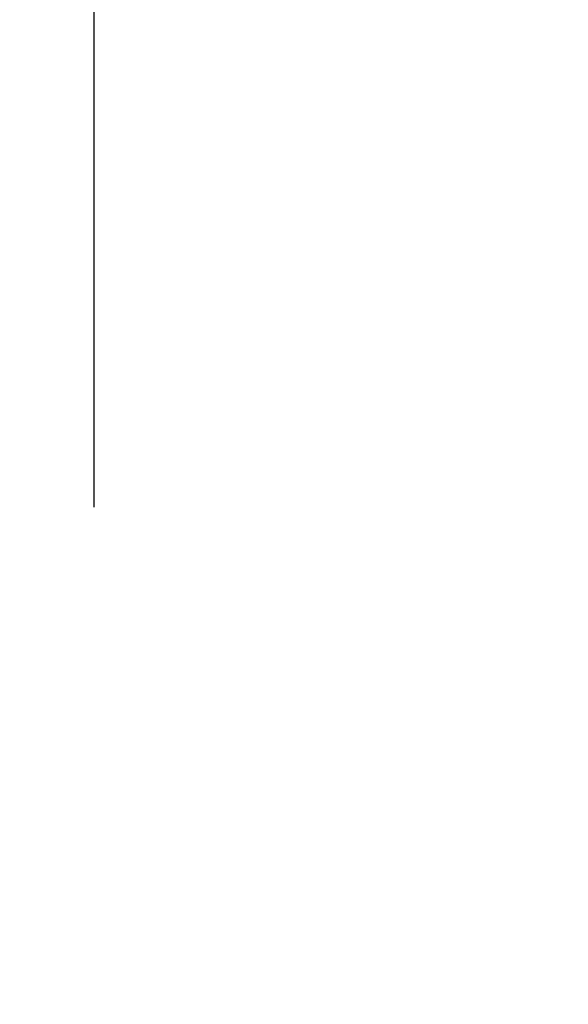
# Model space of a CAD drawing. Header units: metres. Extents: x 7454870 to 7460959, y 5886692 to 5887063.
# Tile 28 of 55: x 7457996 to 7458009, y 5886834 to 5886858. Entities that reach past the tile are written whole.
import ezdxf
from ezdxf import colors
from ezdxf.entities.mleader import LeaderData, LeaderLine
from ezdxf.math import Vec2, Vec3

# ---------------------------------------------------------------- set-up
doc = ezdxf.new("R2010")
doc.units = ezdxf.units.M
doc.header["$MEASUREMENT"] = 0
doc.linetypes.add('ACAD_ISO03W100', pattern=[30, 12, -18])
doc.layers.add('- kanalizacja deszczowa opis', color=111, linetype='CONTINUOUS')
doc.layers.add('^ ramka cienka', color=1, linetype='CONTINUOUS')
doc.styles.add('ARIAL', font='arial.ttf')

msp = doc.modelspace()

# ---------------------------------------------------------------- linework, layer by layer
at = {"layer": '^ ramka cienka', "color": 8, "linetype": 'ACAD_ISO03W100'}
msp.add_line((7457998.204, 5886786.089), (7457998.204, 5886934.589), dxfattribs=at)

# ---------------------------------------------------------------- leaders
at = {"layer": '- kanalizacja deszczowa opis', "ltscale": 150}
ml = msp.add_multileader_mtext('Standard', dxfattribs=at)
ml.set_content('{\\W0.6;Wyjście KD z budynku przez ścianę pod oknem przy posadzce. \\PNa zewnątrz w bruździe ściennej [uwzględnić naprawę izolacji]\\PT. 155,30', color=256, style='ARIAL')
ml.set_leader_properties(color=256)
ml.build(insert=Vec2(0, 0))
ml.multileader.update_dxf_attribs({"has_text_frame": 1, "text_top_attachment_type": 0, "text_bottom_attachment_type": 0, "arrow_head_size": 1})
ctx = ml.context
ctx.base_point, ctx.char_height, ctx.arrow_head_size, ctx.landing_gap_size, ctx.plane_origin = Vec3(7457926.829, 5886850.346), 1, 1, 0.5, Vec3(7457969.166, 5886748.282, 0)
ctx.attachment_type = 2
notes = []
notes.append((ctx, [(0, (1, 1, 0), (7457926.329, 5886850.346), (1, 0), 0.5, [(0, [(7457920.807, 5886842.988)], 256, [])])]))
ctx.mtext.insert, ctx.mtext.width, ctx.mtext.flow_direction = Vec3(7457927.329, 5886850.945), 3031.88318, 5
for ctx, leaders in notes:
    for number, flags, end, landing, length, lines in leaders:
        leader = LeaderData()
        leader.index, (leader.has_last_leader_line, leader.has_dogleg_vector, leader.attachment_direction) = number, flags
        leader.last_leader_point, leader.dogleg_vector, leader.dogleg_length = Vec3(end), Vec3(landing), length
        for number, points, colour, breaks in lines:
            line = LeaderLine()
            line.index, line.vertices, line.color, line.breaks = number, Vec3.list(points), colors.encode_raw_color(colour), breaks
            leader.lines.append(line)
        ctx.leaders.append(leader)

doc.saveas('drawing.dxf')
